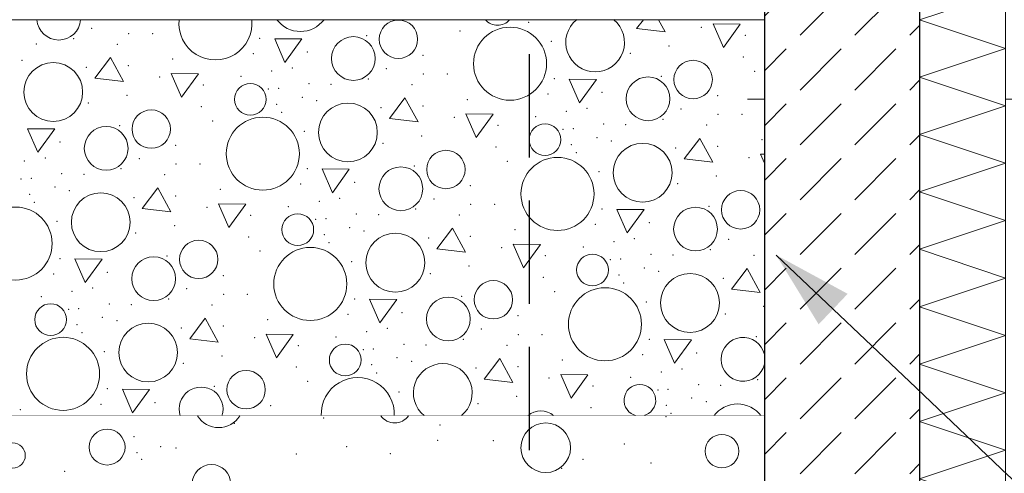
# Model space of a CAD drawing. Header units: millimetres. Extents: x -12989 to 381814, y -50461 to 30884.
# Tile 79 of 111: x 377394 to 378537, y -46787 to -46261. Entities that reach past the tile are written whole.
import ezdxf
from ezdxf.enums import TextEntityAlignment as Align

# ---------------------------------------------------------------- set-up
doc = ezdxf.new("R2010")
doc.units = ezdxf.units.MM
doc.header["$MEASUREMENT"] = 0
for name, pattern in [('Krawędzie ukryte', [170, 120, -50]), ('Kropki i Kreski', [360, 180, -90, 0, -90]), ('Wipeout_Contour', [1000, 0, -1000])]:
    doc.linetypes.add(name, pattern=pattern)
for name, color, linetype, lineweight in [('0_Nr_pióra__21', 7, 'Continuous', 25), ('A__STROPY_Nr_pióra__49', 7, 'Continuous', 15), ('A_OZN_ODNOSNIKI_Nr_pióra__6', 7, 'Continuous', 13), ('A_OZN_ODNOSNIKI_Nr_pióra__85', 7, 'Continuous', 13), ('Nowe_A__SCIANY_Nr_pióra__27', 7, 'Continuous', 25), ('Nowe_A__SCIANY_Nr_pióra__47', 7, 'Continuous', 15), ('Nowe_A_OZN_ODNOSNIKI_Nr_pióra__85', 7, 'Continuous', 13), ('Nowe_A_WYM_Nr_pióra__1', 7, 'Continuous', 13), ('Nowe_A_WYM_Nr_pióra__45', 7, 'Continuous', 15), ('Nowe_A_WYM_Nr_pióra__85', 7, 'Continuous', 13), ('Nowe_Warstwa IFC.Import IFC_Nr_pióra__1', 7, 'Continuous', 13), ('Nowe_Warstwa IFC.Import IFC_Nr_pióra__25', 7, 'Continuous', 25)]:
    doc.layers.add(name, color=color, linetype=linetype, lineweight=lineweight)
for name, color, linetype in [('A__STROPY', 7, 'Continuous'), ('A_OZN_ODNOSNIKI', 7, 'Continuous'), ('A_WYPEŁNIENIA RYSUNKI', 7, 'Continuous'), ('Nowe_A__SCIANY', 7, 'Continuous'), ('Nowe_A__STROPY', 7, 'Continuous'), ('Nowe_A_WYM', 7, 'Continuous'), ('Nowe_Warstwa IFC.Import IFC', 7, 'Continuous')]:
    doc.layers.add(name, color=color, linetype=linetype)
for name, color, linetype, lineweight, true_color in [('A__STROPY_Nr_pióra__173', 7, 'Continuous', 5, 0x6a6a6a), ('A__STROPY_Nr_pióra__178', 7, 'Continuous', 5, 0x6a6a6a), ('A_WYPEŁNIENIA RYSUNKI_Nr_pióra__242', 7, 'Continuous', 13, 0xa7a7a7), ('Nowe_A__SCIANY_Nr_pióra__169', 7, 'Continuous', 5, 0x6a6a6a), ('Nowe_A__SCIANY_Nr_pióra__174', 7, 'Continuous', 5, 0x6a6a6a)]:
    doc.layers.add(name, color=color, linetype=linetype, lineweight=lineweight, true_color=true_color)
doc.styles.add('STYL_AUTOMATYCZNY_1', font='arial.ttf')
doc.styles.add('STYL_AUTOMATYCZNY_4', font='arial.ttf')
doc.styles.add('STYL_AUTOMATYCZNY_8', font='arial.ttf')
doc.dimstyles.new('STYL_AUTOMATYCZNY__2', dxfattribs={"dimtxt": 139.999998, "dimasz": 57, "dimexe": 0.18, "dimexo": 0.0625, "dimgap": 0, "dimtad": 1, "dimdec": 0, "dimlfac": 0.1, "dimzin": 0, "dimdsep": 46, "dimtxsty": 'STYL_AUTOMATYCZNY_4', "dimblk": 'ARROWHEAD_6', "dimblk1": 'ARROWHEAD_6', "dimblk2": 'ARROWHEAD_6', "dimcen": 0.09, "dimse1": 1, "dimse2": 1, "dimclrd": 7, "dimclre": 7, "dimclrt": 7, "dimadec": 0, "dimazin": 0, "dimtfac": 1, "dimtdec": 4, "dimtmove": 0, "dimatfit": 3, "dimfxl": 0, "dimtolj": 1, "dimtzin": 0, "dimarcsym": 0})
doc.dimstyles.new('STYL_AUTOMATYCZNY__3', dxfattribs={"dimtxt": 0.18, "dimasz": 91.2, "dimexe": 0.18, "dimexo": 0.0625, "dimgap": 0, "dimtad": 0, "dimtih": 1, "dimtoh": 1, "dimdec": 4, "dimzin": 0, "dimdsep": 46, "dimcen": 0.09, "dimadec": 0, "dimazin": 0, "dimtfac": 1, "dimtdec": 4, "dimtmove": 0, "dimatfit": 3, "dimldrblk": 'ARROWHEAD_5', "dimfxl": 0, "dimtolj": 1, "dimtzin": 0, "dimarcsym": 0})

# ---------------------------------------------------------------- blocks, each defined once
blk = doc.blocks.new('ElemPrzekroju_14_1', base_point=(363535.4, -45960.6))
at = {"color": 254, "linetype": 'Wipeout_Contour', "lineweight": 0, "ltscale": 2293822.290527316}
blk.add_wipeout([(378357.4, -46860.6), (378357.4, -47260.6), (381359.7, -47260.6), (381359.7, -46510.6), (378538.5, -46510.6), (378538.5, -46860.6)], dxfattribs=at).dxf.layer = 'Nowe_A__STROPY'
blk = doc.blocks.new('*X105', base_point=(363535.4, -45960.6))
at = {"layer": 'A__STROPY_Nr_pióra__178', "color": 251, "linetype": 'Continuous', "lineweight": 5, "true_color": 0x6a6a6a}
for p, q in [((378118.1, -46260.6), (378110.2, -46270.9)), ((378143.5, -46274.8), (378135.7, -46260.6)), ((378198.9, -46265.6), (378210.9, -46293)), ((378230.5, -46265.9), (378198.9, -46265.6)), ((378210.9, -46293), (378230.5, -46265.9)), ((378110.2, -46270.9), (378143.5, -46274.8)), ((377690.2, -46282.7), (377702.1, -46310.2)), ((377721.8, -46283), (377690.2, -46282.7)), ((377702.1, -46310.2), (377721.8, -46283)), ((377499.5, -46304.7), (377481.3, -46328.5)), ((377514.6, -46332.4), (377499.5, -46304.7)), ((377570, -46323.2), (377581.9, -46350.6)), ((377601.6, -46323.5), (377570, -46323.2)), ((377581.9, -46350.6), (377601.6, -46323.5)), ((377481.3, -46328.5), (377514.6, -46332.4)), ((378032.1, -46329.6), (378044.1, -46357)), ((378063.8, -46329.9), (378032.1, -46329.6)), ((378044.1, -46357), (378063.8, -46329.9)), ((377841.4, -46351.5), (377823.3, -46375.3)), ((377856.6, -46379.3), (377841.4, -46351.5)), ((377912, -46370), (377923.9, -46397.5)), ((377943.6, -46370.3), (377912, -46370)), ((377923.9, -46397.5), (377943.6, -46370.3)), ((377823.3, -46375.3), (377856.6, -46379.3)), ((377403.2, -46387.2), (377415.2, -46414.6)), ((377434.9, -46387.5), (377403.2, -46387.2)), ((377415.2, -46414.6), (377434.9, -46387.5)), ((378183.4, -46398.4), (378165.3, -46422.2)), ((378198.6, -46426.1), (378183.4, -46398.4)), ((378254, -46416.9), (378258.5, -46427.3)), ((378258.5, -46416.9), (378254, -46416.9)), ((378165.3, -46422.2), (378198.6, -46426.1)), ((377745.2, -46434), (377757.2, -46461.5)), ((377776.8, -46434.3), (377745.2, -46434)), ((377757.2, -46461.5), (377776.8, -46434.3)), ((377554.5, -46455.9), (377536.4, -46479.8)), ((377569.7, -46483.7), (377554.5, -46455.9)), ((377625.1, -46474.5), (377637, -46501.9)), ((377656.7, -46474.8), (377625.1, -46474.5)), ((377536.4, -46479.8), (377569.7, -46483.7)), ((377637, -46501.9), (377656.7, -46474.8)), ((378087.2, -46480.9), (378099.2, -46508.3)), ((378118.8, -46481.2), (378087.2, -46480.9)), ((378099.2, -46508.3), (378118.8, -46481.2)), ((377896.5, -46502.8), (377878.4, -46526.6)), ((377911.7, -46530.6), (377896.5, -46502.8)), ((377878.4, -46526.6), (377911.7, -46530.6)), ((377967.1, -46521.3), (377979, -46548.8)), ((377998.7, -46521.6), (377967.1, -46521.3)), ((377979, -46548.8), (377998.7, -46521.6)), ((377458.3, -46538.4), (377470.2, -46565.9)), ((377489.9, -46538.8), (377458.3, -46538.4)), ((377470.2, -46565.9), (377489.9, -46538.8)), ((378238.5, -46549.7), (378220.4, -46573.5)), ((378253.7, -46577.4), (378238.5, -46549.7)), ((378220.4, -46573.5), (378253.7, -46577.4)), ((377800.3, -46585.3), (377812.2, -46612.8)), ((377831.9, -46585.6), (377800.3, -46585.3)), ((377812.2, -46612.8), (377831.9, -46585.6)), ((377609.6, -46607.2), (377591.5, -46631.1)), ((377624.7, -46635), (377609.6, -46607.2)), ((377591.5, -46631.1), (377624.7, -46635)), ((377680.1, -46625.8), (377692.1, -46653.2)), ((377711.8, -46626.1), (377680.1, -46625.8)), ((377692.1, -46653.2), (377711.8, -46626.1)), ((378142.3, -46632.2), (378154.2, -46659.6)), ((378173.9, -46632.5), (378142.3, -46632.2)), ((378154.2, -46659.6), (378173.9, -46632.5)), ((377951.6, -46654.1), (377933.4, -46677.9)), ((377966.7, -46681.9), (377951.6, -46654.1)), ((377933.4, -46677.9), (377966.7, -46681.9)), ((378022.1, -46672.6), (378034.1, -46700.1)), ((378053.7, -46672.9), (378022.1, -46672.6)), ((378034.1, -46700.1), (378053.7, -46672.9)), ((377513.4, -46689.7), (377525.3, -46717.2)), ((377545, -46690), (377513.4, -46689.7)), ((377525.3, -46717.2), (377545, -46690))]:
    blk.add_line(p, q, dxfattribs=at)
for centre, radius in [((377833.8, -46283.3), 22.3), ((377781.5, -46305.7), 25.4), ((377963.3, -46311.7), 42.4), ((377433.2, -46344.6), 34.1), ((378175.8, -46330.1), 22.3), ((377661.9, -46353.1), 18.4), ((378123.5, -46352.5), 25.4), ((377775.2, -46391.5), 34.1), ((377546.9, -46387.7), 22.3), ((377676.4, -46416.2), 42.4), ((378003.9, -46400), 18.4), ((377494.6, -46410.1), 25.4), ((378117.2, -46438.3), 34.1), ((377888.9, -46434.6), 22.3), ((378018.4, -46463), 42.4), ((377836.6, -46457), 25.4), ((377488.3, -46495.9), 34.1), ((378230.9, -46481.4), 22.3), ((377389.5, -46520.6), 42.4), ((377717, -46504.4), 18.4), ((378178.6, -46503.8), 25.4), ((377830.2, -46542.8), 34.1), ((377602, -46539), 22.3), ((377731.5, -46567.5), 42.4), ((377549.7, -46561.4), 25.4), ((378059, -46551.3), 18.4), ((377944, -46585.9), 22.3), ((378172.2, -46589.6), 34.1), ((378073.5, -46614.3), 42.4), ((377891.7, -46608.2), 25.4), ((377430.1, -46608.9), 18.4), ((377543.3, -46647.2), 34.1), ((377444.6, -46671.9), 42.4), ((377772, -46655.7), 18.4), ((377657, -46690.3), 22.3)]:
    blk.add_circle(centre, radius, dxfattribs=at)
for centre, radius, start, end in [((377439.6, -46258.8), 25.4, 184.0318, 355.9682), ((377621.4, -46264.9), 42.4, 174.2072, 5.7928), ((377720.1, -46240.2), 34.1, 216.7263, 323.2737), ((377948.8, -46248.7), 18.4, 220.2729, 319.7271), ((378062.1, -46287), 34.1, 129.187, 50.813), ((378233.7, -46655.1), 25.4, 12.4697, 347.5303), ((377885.3, -46694.1), 34.1, 308.9613, 231.0387), ((377786.6, -46718.7), 42.4, 357.5098, 182.4902), ((377604.8, -46712.7), 25.4, 341.8662, 198.1338), ((378114, -46702.6), 18.4, 281.6069, 258.3931), ((378227.3, -46740.9), 34.1, 36.549, 143.451), ((377999, -46737.1), 22.3, 47.903, 132.097)]:
    blk.add_arc(centre, radius, start, end, dxfattribs=at)
for p in [(377985.1, -46263.8), (377477.8, -46270.6), (377520.6, -46277), (377548.5, -46277), (377797, -46279.3), (377905.1, -46273.7), (378185.5, -46269.6), (378236.3, -46278.9), (377413.6, -46288.9), (377456.8, -46282.5), (377507.4, -46289.4), (377672.9, -46282.3), (378011.4, -46285.8), (378147.7, -46291), (377665.3, -46300.1), (377727.9, -46298.3), (377727.9, -46298.3), (377862.3, -46302), (378102.8, -46299.7), (377396.9, -46307.8), (377520.3, -46313.9), (377571.9, -46306.4), (378233.9, -46304), (377471.7, -46315.9), (377686.7, -46320.3), (377710.7, -46316.6), (377819.8, -46317.4), (377862.6, -46323.8), (377890.5, -46323.8), (378247.1, -46320.6), (377556.6, -46327.2), (377607.3, -46336.5), (377651.2, -46326.5), (377730, -46334.9), (377755.6, -46335.7), (377798.8, -46329.3), (377849.4, -46336.2), (378014.9, -46329.2), (378139, -46326.2), (377518.8, -46348.6), (377682.8, -46341.2), (377694.6, -46340.3), (378007.3, -46347), (378069.9, -46345.1), (378069.9, -46345.1), (378204.2, -46348.8), (377473.9, -46357.3), (377692.6, -46358.9), (377722.1, -46350.7), (377738.9, -46354.6), (377913.8, -46353.3), (377605, -46361.5), (377698.2, -46368.3), (377813.6, -46362.7), (377862.3, -46360.8), (378028.7, -46367.2), (378052.7, -46363.5), (378161.8, -46364.3), (378204.6, -46370.7), (378232.5, -46370.7), (377618.2, -46378.1), (377898.6, -46374), (377993.2, -46373.3), (378072, -46381.8), (378097.6, -46382.6), (378140.8, -46376.2), (378191.4, -46383.1), (377510.1, -46383.8), (377724.5, -46390.3), (377949.3, -46383.4), (378024.8, -46388.1), (378036.6, -46387.2), (377441, -46402.7), (377441, -46402.7), (377815.9, -46404.1), (377860.8, -46395.5), (378034.6, -46405.7), (378064.1, -46397.5), (378080.9, -46401.5), (378255.8, -46400.1), (377575.3, -46406.4), (377947, -46408.4), (378040.2, -46415.1), (378155.6, -46409.6), (378204.3, -46407.7), (377399.8, -46424.7), (377423.8, -46421.1), (377532.9, -46421.9), (377575.7, -46428.3), (377603.5, -46428.3), (377960.2, -46425), (378240.6, -46420.9), (377443.1, -46439.4), (377468.7, -46440.2), (377511.9, -46433.8), (377727.9, -46433.6), (377852.1, -46430.6), (378066.5, -46437.1), (377395.9, -46445.7), (377407.7, -46444.8), (377562.5, -46440.7), (377720.4, -46451.4), (377783, -46449.6), (377783, -46449.6), (378157.9, -46451), (378202.8, -46442.3), (377435.2, -46455.1), (377452, -46459), (377626.9, -46457.7), (377917.3, -46453.3), (377405.7, -46463.3), (377411.3, -46472.7), (377526.7, -46467.2), (377575.4, -46465.2), (377741.8, -46471.6), (377765.7, -46467.9), (377874.9, -46468.7), (377611.7, -46478.4), (377706.2, -46477.8), (377853.9, -46480.6), (377917.7, -46475.1), (377945.5, -46475.1), (378069.9, -46480.5), (378194.1, -46477.5), (377437.5, -46494.7), (377662.4, -46487.8), (377737.9, -46492.5), (377749.7, -46491.6), (377785.1, -46486.2), (377810.7, -46487), (377904.5, -46487.5), (378125, -46496.4), (378125, -46496.4), (377529, -46508.5), (377573.9, -46499.9), (377777.2, -46502), (377794, -46505.9), (377968.9, -46504.6), (378062.4, -46498.3), (377660.1, -46512.8), (377747.7, -46510.2), (377753.3, -46519.6), (377868.7, -46514), (377917.4, -46512.1), (378083.8, -46518.5), (378107.7, -46514.8), (378216.9, -46515.6), (377673.3, -46529.4), (377953.7, -46525.3), (378048.2, -46524.6), (378195.9, -46527.5), (377441, -46538), (377565.2, -46535.1), (377779.5, -46541.6), (378004.4, -46534.7), (378079.9, -46539.4), (378091.7, -46538.5), (378127, -46533.1), (378152.6, -46533.9), (378246.5, -46534.4), (377496.1, -46554), (377496.1, -46554), (377915.8, -46546.8), (378119.2, -46548.8), (378136, -46552.8), (377433.5, -46555.9), (377630.4, -46557.7), (377871, -46555.4), (378002.1, -46559.7), (378089.7, -46557), (378210.7, -46560.9), (377454.8, -46576), (377478.8, -46572.4), (377587.9, -46573.1), (378015.3, -46576.3), (378095.3, -46566.4), (377419.3, -46582.2), (377567, -46585.1), (377630.8, -46579.6), (377658.6, -46579.5), (377783, -46584.9), (377907.2, -46581.9), (378121.5, -46588.4), (377451, -46597), (377462.8, -46596.1), (377498.1, -46590.6), (377523.7, -46591.4), (377617.6, -46592), (378257.8, -46593.6), (377490.3, -46606.4), (377507.1, -46610.3), (377682, -46609), (377775.4, -46602.7), (377838.1, -46600.9), (377838.1, -46600.9), (377972.4, -46604.5), (378213, -46602.3), (377460.8, -46614.6), (377581.8, -46618.5), (377630.4, -46616.5), (377796.8, -46622.9), (377820.8, -46619.2), (377929.9, -46620), (377466.4, -46624), (377666.8, -46629.7), (377761.3, -46629.1), (377909, -46631.9), (377972.8, -46626.4), (378000.6, -46626.4), (378125, -46631.8), (378249.2, -46628.8), (377492.6, -46646), (377717.5, -46639.1), (377792.9, -46643.8), (377804.8, -46642.9), (377840.1, -46637.5), (377865.7, -46638.3), (377959.6, -46638.8), (377628.9, -46651.2), (377832.3, -46653.3), (377849.1, -46657.2), (378024, -46655.9), (378117.4, -46649.6), (378180.1, -46647.7), (378180.1, -46647.7), (377584.1, -46659.8), (377715.1, -46664.1), (377802.8, -46661.4), (377923.8, -46665.3), (377972.4, -46663.4), (378162.8, -46666.1), (377808.4, -46670.8), (378008.7, -46676.6), (378103.3, -46675.9), (378138.8, -46669.7), (378250.9, -46678.8), (377496.1, -46689.3), (377620.2, -46686.3), (377728.3, -46680.7), (378059.5, -46685.9), (378134.9, -46690.7), (378146.8, -46689.8), (378182.1, -46684.4), (378207.7, -46685.2), (377834.6, -46692.8), (377970.9, -46698), (378174.3, -46700.1), (377395.1, -46713.4), (377488.5, -46707.2), (377551.1, -46705.3), (377551.1, -46705.3), (377685.5, -46709), (377926, -46706.7), (378057.1, -46711), (378144.7, -46708.3), (378191.1, -46704.1), (378150.3, -46717.7)]:
    blk.add_point(p, dxfattribs=at)
blk = doc.blocks.new('ElemPrzekroju_87_1', base_point=(363535.4, -45960.6))
at = {"color": 254, "linetype": 'Wipeout_Contour', "lineweight": 0, "ltscale": 1496013.813862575}
blk.add_wipeout([(363818.5, -46720.6), (363818.5, -47260.6), (378258.5, -47260.6), (378258.5, -46720.6)], dxfattribs=at).dxf.layer = 'A__STROPY'
at = {"layer": 'A__STROPY_Nr_pióra__173', "linetype": 'Continuous', "lineweight": 5, "true_color": 0x6a6a6a}
h = blk.add_hatch(dxfattribs=at)
h.set_pattern_fill('Grunt_0001', color=251, style=0, pattern_type=2)
h.set_pattern_definition([(45, (363535.4, -45960.59), (-95.4594, 95.4594), []), (45, (363503.58, -45928.77), (-190.919, 190.919), []), (45, (363471.76, -45896.95), (-190.919, 190.919), []), (135, (363439.945, -45865.132), (31.8198, 31.8198), [135, -135])])
h.paths.add_polyline_path([(363818.5, -46720.6), (363818.5, -47260.6), (378258.5, -47260.6), (378258.5, -46720.6)])
at = {"color": 254, "linetype": 'Wipeout_Contour', "lineweight": 0, "ltscale": 1495763.64850737}
blk.add_wipeout([(363818.5, -46720.6), (378258.5, -46720.6), (378258.5, -46260.6), (363818.5, -46260.6)], dxfattribs=at).dxf.layer = 'A__STROPY'
at = {"layer": 'A__STROPY_Nr_pióra__49', "color": 7, "linetype": 'Continuous', "lineweight": 15}
for p, q in [((378258.5, -46260.6), (363818.5, -46260.6)), ((378258.5, -46720.6), (363818.5, -46720.6))]:
    blk.add_line(p, q, dxfattribs=at)
at = {"layer": 'A__STROPY', "lineweight": 0}
blk.add_blockref('*X105', (363535.4, -45960.6), dxfattribs=at)
blk = doc.blocks.new('Standardowy znacznik osi[7]_1', base_point=(378285.4, -35960.6))
at = {"layer": 'Nowe_Warstwa IFC.Import IFC_Nr_pióra__25', "color": 7, "linetype": 'Kropki i Kreski', "lineweight": 25}
blk.add_line((378285.4, -36960.6), (378285.4, -48960.6), dxfattribs=at)
at = {"layer": 'Nowe_Warstwa IFC.Import IFC_Nr_pióra__1', "color": 7, "lineweight": 13, "style": 'STYL_AUTOMATYCZNY_1'}
for tag, p in [('AC_MarkerText_1_0', (378285.4, -35623.1)), ('AC_MarkerText_1_1', (378285.4, -50123.1))]:
    blk.add_attdef(tag, text='', height=175, rotation=360, dxfattribs=at).set_placement(p, align=Align.TOP_CENTER)
blk = doc.blocks.new('*X163', base_point=(363535.4, -45960.6))
at = {"layer": 'A_WYPEŁNIENIA RYSUNKI_Nr_pióra__242', "color": 253, "linetype": 'Continuous', "lineweight": 13, "true_color": 0xa7a7a7}
for centre, radius in [((377495.7, -46757), 20.8), ((378004.7, -46757.7), 28.8), ((378209.2, -46761.7), 19.5), ((377386.1, -46766.7), 14.6), ((377616.8, -46799.6), 22.3)]:
    blk.add_circle(centre, radius, dxfattribs=at)
for centre, radius, start, end in [((377625.1, -46705.5), 28.8, 211.7682, 328.2318), ((377829.5, -46709.4), 19.5, 214.8816, 325.1184)]:
    blk.add_arc(centre, radius, start, end, dxfattribs=at)
for p in [(377747.1, -46723.1), (378144.5, -46721.6), (377643.5, -46729.3), (377881.9, -46731.3), (377526.8, -46744.7), (377557.9, -46756.3), (377575.8, -46757.9), (377773.6, -46756.4), (377879.2, -46749.3), (377944.1, -46749.4), (377944.1, -46749.4), (378096, -46753.5), (377530.4, -46763.4), (377535.7, -46771.2), (377715.3, -46764.9), (377824.4, -46764.7), (378048, -46771), (378023.2, -46781.6), (378126.8, -46775.3), (377446.3, -46785.2)]:
    blk.add_point(p, dxfattribs=at)
blk = doc.blocks.new('Wypełnienie_2_1', base_point=(363535.4, -45960.6))
at = {"color": 254, "linetype": 'Wipeout_Contour', "lineweight": 0, "ltscale": 2283619.349263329}
blk.add_wipeout([(378258.5, -46720.6), (376293.1, -46720.6), (376655.6, -47260.6), (378357.4, -47260.6), (378357.4, -46860.6), (378258.5, -46860.6)], dxfattribs=at).dxf.layer = 'A_WYPEŁNIENIA RYSUNKI'
at = {"layer": 'A_WYPEŁNIENIA RYSUNKI_Nr_pióra__242', "color": 253, "linetype": 'Continuous', "lineweight": 13, "true_color": 0xa7a7a7}
blk.add_blockref('*X163', (363535.4, -45960.6), dxfattribs=at)
blk = doc.blocks.new('Wypełnienie_3_1', base_point=(363535.4, -45960.6))
at = {"color": 254, "linetype": 'Wipeout_Contour', "lineweight": 0, "ltscale": 2291083.964570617}
blk.add_wipeout([(378538.5, -46860.6), (378357.4, -46860.6), (378357.4, -47260.6), (379788.2, -47260.6), (380171.9, -46510.6), (378538.5, -46510.6)], dxfattribs=at).dxf.layer = 'A_WYPEŁNIENIA RYSUNKI'
blk = doc.blocks.new('Etykieta_5_1', base_point=(378538.5, -46352.9))
at = {"color": 254, "linetype": 'Wipeout_Contour', "lineweight": 0, "ltscale": 9163223.306879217}
blk.add_wipeout([(378838.5, -46081), (378838.5, -46624.8), (378838.5, -46624.8), (378845.3, -46650.4), (378864, -46669.1), (378889.6, -46675.9), (378889.6, -46675.9), (379063.7, -46675.9), (379063.7, -46675.9), (379089.3, -46669.1), (379108, -46650.4), (379114.8, -46624.8), (379114.8, -46624.8), (379114.8, -46081), (379114.8, -46081), (379108, -46055.4), (379089.3, -46036.7), (379063.7, -46029.9), (379063.7, -46029.9), (378889.6, -46029.9), (378889.6, -46029.9), (378864, -46036.7), (378845.3, -46055.4)], dxfattribs=at).dxf.layer = 'A_OZN_ODNOSNIKI'
at = {"layer": 'A_OZN_ODNOSNIKI_Nr_pióra__85', "color": 7, "linetype": 'Continuous', "lineweight": 13}
for p, q in [((378239, -46352.9), (378838, -46352.9)), ((378838, -46352.9), (378838.5, -46352.9))]:
    blk.add_line(p, q, dxfattribs=at)
at = {"layer": 'A_OZN_ODNOSNIKI_Nr_pióra__85', "color": 7, "linetype": 'Continuous', "lineweight": 13, "flags": 128}
blk.add_lwpolyline([(378838.5, -46081, -0.414214), (378889.6, -46029.9), (379063.7, -46029.9, -0.414214), (379114.8, -46081), (379114.8, -46624.8, -0.414214), (379063.7, -46675.9), (378889.6, -46675.9, -0.414214), (378838.5, -46624.8)], format="xyb", close=True, dxfattribs=at)
at = {"layer": 'A_OZN_ODNOSNIKI_Nr_pióra__6', "color": 7, "lineweight": 13, "insert": (378904.4, -46570.8), "char_height": 130, "attachment_point": 1, "rotation": 90, "style": 'STYL_AUTOMATYCZNY_8'}
blk.add_mtext('\\A1;{\\pql;\\pt0,6000;\\fArial|b1|i1|c238|p0;\\W1.000000;SF-1\\fArial|b1|i1|c238|p0;\\W1.000000;\\A1{\\H.66x;\\S^  ;}\\fArial|b1|i1|c238|p0;\\W1.000000;\\fArial|b1|i1|c238|p0;\\W1.000000;\\A1{\\H.66x;\\S^  ;}\\fArial|b1|i1|c238|p0;\\W1.000000; \\fArial|b1|i1|c238|p0;\\W1.000000;\\fArial|b1|i1|c238|p0;\\W1.000000;\\fArial|b1|i1|c238|p0;\\W1.000000;\\fArial|b1|i1|c238|p0;\\W1.000000;\\fArial|b1|i1|c238|p0;\\W1.000000;\\fArial|b1|i1|c238|p0;\\W1.000000;\\fArial|b1|i1|c238|p0;\\W1.000000;\\fArial|b1|i1|c238|p0;\\W1.000000;\\fArial|b1|i1|c238|p0;\\W1.000000;\\fArial|b1|i1|c238|p0;\\W1.000000;\\fArial|b1|i1|c238|p0;\\W1.000000;\\fArial|b1|i1|c238|p0;\\W1.000000;\\fArial|b1|i1|c238|p0;\\W1.000000;\\fArial|b1|i1|c238|p0;\\W1.000000;\\fArial|b1|i1|c238|p0;\\W1.000000;\\fArial|b1|i1|c238|p0;\\W1.000000;\\fArial|b1|i1|c238|p0;\\W1.000000;\\fArial|b1|i1|c238|p0;\\W1.000000;\\fArial|b1|i1|c238|p0;\\W1.000000;\\fArial|b1|i1|c238|p0;\\W1.000000;\\fArial|b1|i1|c238|p0;\\W1.000000;\\fArial|b1|i1|c238|p0;\\W1.000000;\\fArial|b1|i1|c238|p0;\\W1.000000;\\fArial|b1|i1|c238|p0;\\W1.000000;\\fArial|b1|i1|c238|p0;\\W1.000000;\\fArial|b1|i1|c238|p0;\\W1.000000;\\fArial|b1|i1|c238|p0;\\W1.000000;\\fArial|b1|i1|c238|p0;\\W1.000000;\\fArial|b1|i1|c238|p0;\\W1.000000;\\fArial|b1|i1|c238|p0;\\W1.000000;\\fArial|b1|i1|c238|p0;\\W1.000000;\\fArial|b1|i1|c238|p0;\\W1.000000;\\fArial|b1|i1|c238|p0;\\W1.000000;\\fArial|b1|i1|c238|p0;\\W1.000000;\\fArial|b1|i1|c238|p0;\\W1.000000;\\fArial|b1|i1|c238|p0;\\W1.000000;\\fArial|b1|i1|c238|p0;\\W1.000000;\\fArial|b1|i1|c238|p0;\\W1.000000;\\fArial|b1|i1|c238|p0;\\W1.000000;\\fArial|b1|i1|c238|p0;\\W1.000000;\\fArial|b1|i1|c238|p0;\\W1.000000;\\fArial|b1|i1|c238|p0;\\W1.000000;\\fArial|b1|i1|c238|p0;\\W1.000000;}', dxfattribs=at)
blk = doc.blocks.new('*X225', base_point=(363535.4, -45960.6))
at = {"layer": 'Nowe_A__SCIANY_Nr_pióra__174', "color": 251, "linetype": 'Continuous', "lineweight": 5, "true_color": 0x6a6a6a}
for p, q in [((378538.5, -45693.9), (378438.5, -45660.6)), ((378438.5, -45727.3), (378538.5, -45693.9)), ((378538.5, -45760.6), (378438.5, -45727.3)), ((378438.5, -45793.9), (378538.5, -45760.6)), ((378538.5, -45827.3), (378438.5, -45793.9)), ((378438.5, -45860.6), (378538.5, -45827.3)), ((378538.5, -45893.9), (378438.5, -45860.6)), ((378438.5, -45927.3), (378538.5, -45893.9)), ((378538.5, -45960.6), (378438.5, -45927.3)), ((378438.5, -45993.9), (378538.5, -45960.6)), ((378538.5, -46027.3), (378438.5, -45993.9)), ((378438.5, -46060.6), (378538.5, -46027.3)), ((378538.5, -46093.9), (378438.5, -46060.6)), ((378438.5, -46127.3), (378538.5, -46093.9)), ((378538.5, -46160.6), (378438.5, -46127.3)), ((378438.5, -46193.9), (378538.5, -46160.6)), ((378538.5, -46227.3), (378438.5, -46193.9)), ((378438.5, -46260.6), (378538.5, -46227.3)), ((378538.5, -46293.9), (378438.5, -46260.6)), ((378438.5, -46327.3), (378538.5, -46293.9)), ((378538.5, -46360.6), (378438.5, -46327.3)), ((378438.5, -46393.9), (378538.5, -46360.6)), ((378538.5, -46427.3), (378438.5, -46393.9)), ((378438.5, -46460.6), (378538.5, -46427.3)), ((378538.5, -46493.9), (378438.5, -46460.6)), ((378438.5, -46527.3), (378538.5, -46493.9)), ((378538.5, -46560.6), (378438.5, -46527.3)), ((378438.5, -46593.9), (378538.5, -46560.6)), ((378538.5, -46627.3), (378438.5, -46593.9)), ((378438.5, -46660.6), (378538.5, -46627.3)), ((378538.5, -46693.9), (378438.5, -46660.6)), ((378438.5, -46727.3), (378538.5, -46693.9)), ((378538.5, -46760.6), (378438.5, -46727.3)), ((378438.5, -46793.9), (378538.5, -46760.6)), ((378538.5, -46827.3), (378438.5, -46793.9)), ((378438.5, -46860.6), (378538.5, -46827.3))]:
    blk.add_line(p, q, dxfattribs=at)
blk = doc.blocks.new('ElemPrzekroju_141_1', base_point=(363535.4, -45960.6))
at = {"color": 254, "linetype": 'Wipeout_Contour', "lineweight": 0, "ltscale": 1524666.457183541}
blk.add_wipeout([(378258.5, -45660.6), (378258.5, -46860.6), (378438.5, -46860.6), (378438.5, -45660.6)], dxfattribs=at).dxf.layer = 'Nowe_A__SCIANY'
at = {"layer": 'Nowe_A__SCIANY_Nr_pióra__169', "linetype": 'Continuous', "lineweight": 5, "true_color": 0x6a6a6a}
h = blk.add_hatch(dxfattribs=at)
h.set_pattern_fill('Beton_0001', color=251, style=0, pattern_type=2)
h.set_pattern_definition([(45, (363535.4, -45960.59), (-63.6396, 63.6396), [67.5, -22.5]), (45, (363535.4, -45896.95), (-63.6396, 63.6396), [67.5, -22.5])])
h.paths.add_polyline_path([(378258.5, -45660.6), (378258.5, -46860.6), (378438.5, -46860.6), (378438.5, -45660.6)])
at = {"layer": 'Nowe_A__SCIANY_Nr_pióra__27', "color": 7, "linetype": 'Continuous', "lineweight": 25}
for p, q in [((378258.5, -45660.6), (378258.5, -45960.6)), ((378405.4, -45660.6), (378258.5, -45660.6)), ((378357.4, -46860.6), (378258.5, -46860.6))]:
    blk.add_line(p, q, dxfattribs=at)
at = {"layer": 'Nowe_A__SCIANY_Nr_pióra__27', "color": 7, "linetype": 'Continuous', "lineweight": 25, "flags": 128}
blk.add_lwpolyline([(378258.5, -45960.6), (378258.5, -46160.6), (378258.5, -46260.6), (378258.5, -46720.6), (378258.5, -46860.6)], dxfattribs=at)
at = {"color": 254, "linetype": 'Wipeout_Contour', "lineweight": 0, "ltscale": 1525222.317966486}
blk.add_wipeout([(378538.5, -45660.6), (378438.5, -45660.6), (378438.5, -46860.6), (378538.5, -46860.6)], dxfattribs=at).dxf.layer = 'Nowe_A__SCIANY'
at = {"layer": 'Nowe_A__SCIANY_Nr_pióra__27', "color": 7, "linetype": 'Continuous', "lineweight": 25}
for p, q in [((378438.5, -45660.6), (378405.4, -45660.6)), ((378438.5, -45660.6), (378438.5, -46860.6)), ((378438.5, -46860.6), (378357.4, -46860.6))]:
    blk.add_line(p, q, dxfattribs=at)
at = {"layer": 'Nowe_A__SCIANY_Nr_pióra__47', "color": 7, "linetype": 'Continuous', "lineweight": 15}
for p, q in [((378538.5, -45660.6), (378515.4, -45660.6)), ((378538.5, -45660.6), (378538.5, -45980.6)), ((378538.5, -46860.6), (378438.5, -46860.6))]:
    blk.add_line(p, q, dxfattribs=at)
at = {"layer": 'Nowe_A__SCIANY_Nr_pióra__47', "color": 7, "linetype": 'Continuous', "lineweight": 15, "flags": 128}
blk.add_lwpolyline([(378538.5, -45980.6), (378538.5, -46060.6), (378538.5, -46110.6), (378538.5, -46510.6), (378538.5, -46860.6)], dxfattribs=at)
at = {"layer": 'Nowe_A__SCIANY', "lineweight": 0}
blk.add_blockref('*X225', (363535.4, -45960.6), dxfattribs=at)
blk = doc.blocks.new('ARROWHEAD_5')
at = {"linetype": 'Continuous', "lineweight": 0}
blk.add_hatch(color=0, dxfattribs=at).paths.add_polyline_path([(-1, 0.2679), (0, 0), (-1, -0.2679)])
at = {"color": 0, "linetype": 'Continuous', "lineweight": 0}
blk.add_line((0, 0), (-1, 0), dxfattribs=at)
blk = doc.blocks.new('*D227', base_point=(363535.4, -45960.6))
at = {"layer": 'Nowe_A_WYM_Nr_pióra__45', "color": 7, "linetype": 'Continuous', "lineweight": 15}
for p, q in [((371350.9, -45930.6), (371410.9, -45990.6)), ((371350.9, -47230.6), (371410.9, -47290.6))]:
    blk.add_line(p, q, dxfattribs=at)
at = {"layer": 'Nowe_A_WYM_Nr_pióra__85', "color": 7, "linetype": 'Continuous', "lineweight": 13}
for p, q in [((371437.2, -45960.6), (371324.7, -45960.6)), ((371380.9, -47260.6), (371380.9, -45960.6)), ((371437.2, -47260.6), (371324.7, -47260.6)), ((371380.9, -47305.6), (371380.9, -47260.6))]:
    blk.add_line(p, q, dxfattribs=at)
at = {"layer": 'Nowe_A_WYM_Nr_pióra__1', "color": 7, "lineweight": 13, "insert": (371352.9, -46770.8), "char_height": 140, "attachment_point": 7, "rotation": 90, "style": 'STYL_AUTOMATYCZNY_4'}
blk.add_mtext('\\A1;{\\pql;\\fArial|b0|i0|c238|p0;\\W1.000000;130}', dxfattribs=at)
blk = doc.blocks.new('ARROWHEAD_6')
at = {"color": 0, "linetype": 'Continuous', "lineweight": 0}
for p, q in [((-0.5, -0.5), (0.5, 0.5)), ((0, 0), (-1, 0))]:
    blk.add_line(p, q, dxfattribs=at)

msp = doc.modelspace()

# ---------------------------------------------------------------- block references
at = {"layer": 'Nowe_A__STROPY', "lineweight": 0}
msp.add_blockref('ElemPrzekroju_14_1', (363535.4, -45960.6), dxfattribs=at)

# ---------------------------------------------------------------- next in the draw order: block references
at = {"layer": 'A__STROPY', "lineweight": 0}
msp.add_blockref('ElemPrzekroju_87_1', (363535.4, -45960.6), dxfattribs=at)

# ---------------------------------------------------------------- next in the draw order: block references
at = {"layer": 'Nowe_Warstwa IFC.Import IFC', "color": 7, "linetype": 'Continuous', "lineweight": 13}
msp.add_blockref('Standardowy znacznik osi[7]_1', (378285.4, -35960.6), dxfattribs=at)

# ---------------------------------------------------------------- next in the draw order: block references
at = {"layer": 'A_WYPEŁNIENIA RYSUNKI_Nr_pióra__242', "color": 253, "linetype": 'Continuous', "lineweight": 13, "true_color": 0xa7a7a7}
msp.add_blockref('Wypełnienie_2_1', (363535.4, -45960.6), dxfattribs=at)

# ---------------------------------------------------------------- next in the draw order: linework, layer by layer
at = {"layer": '0_Nr_pióra__21', "color": 7, "linetype": 'Krawędzie ukryte', "lineweight": 25}
msp.add_lwpolyline([(377985.4, -45960.6), (377985.4, -46860.6)], dxfattribs=at)

# ---------------------------------------------------------------- next in the draw order: block references
at = {"layer": 'A_WYPEŁNIENIA RYSUNKI_Nr_pióra__242', "color": 253, "linetype": 'Continuous', "lineweight": 13, "true_color": 0xa7a7a7}
msp.add_blockref('Wypełnienie_3_1', (363535.4, -45960.6), dxfattribs=at)

# ---------------------------------------------------------------- next in the draw order: block references
at = {"layer": 'A_OZN_ODNOSNIKI', "color": 7, "linetype": 'Continuous', "lineweight": 13}
msp.add_blockref('Etykieta_5_1', (378538.5, -46352.9), dxfattribs=at)

# ---------------------------------------------------------------- next in the draw order: block references
at = {"layer": 'Nowe_A__SCIANY', "lineweight": 0}
msp.add_blockref('ElemPrzekroju_141_1', (363535.4, -45960.6), dxfattribs=at)

# ---------------------------------------------------------------- next in the draw order: dimensions: what is measured, and where the dimension line sits
at = {"layer": 'Nowe_A_WYM', "color": 7, "linetype": 'Continuous', "lineweight": 13}
dim = msp.add_linear_dim(base=(371380.9, -45960.6), p1=(381359.7, -47260.6), p2=(381359.7, -45960.6), angle=90, dimstyle='STYL_AUTOMATYCZNY__2', dxfattribs=at)
dim.commit()
dim.dimension.update_dxf_attribs({"geometry": '*D227', "text_midpoint": (371282.9, -46610.9), "dimtype": 160, "text_rotation": 90})

# ---------------------------------------------------------------- next in the draw order: leaders
at = {"layer": 'Nowe_A_OZN_ODNOSNIKI_Nr_pióra__85', "color": 7, "linetype": 'Continuous', "lineweight": 13, "annotation_type": 0, "has_hookline": 1, "hookline_direction": 0, "text_width": 1218.3}
msp.add_leader([(378272.2, -46533.9), (379426.2, -47630), (379530.6, -47630)], dimstyle='STYL_AUTOMATYCZNY__3', dxfattribs=at)

doc.saveas('drawing.dxf')
